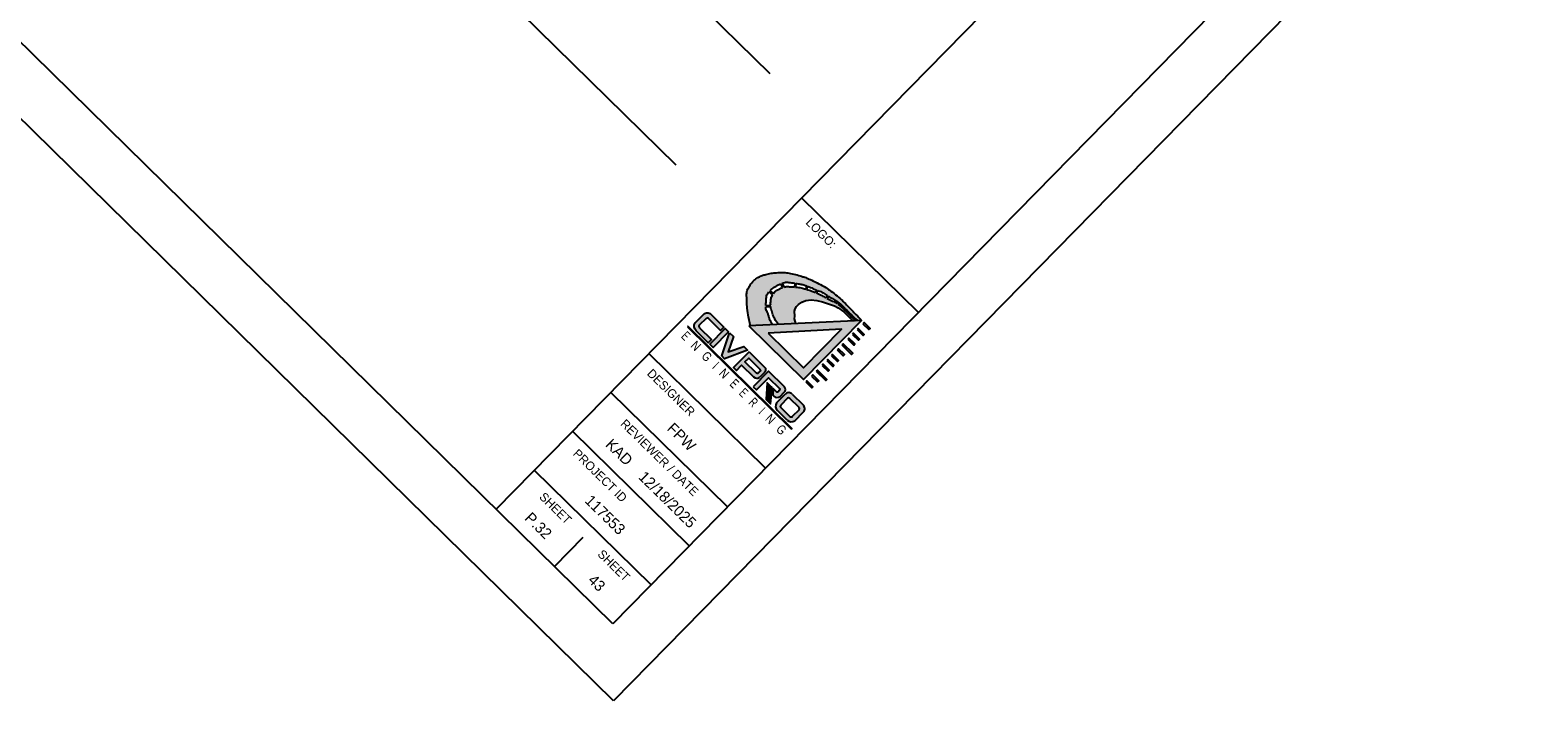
# Model space of a CAD drawing. Header units: feet. Extents: x 2248241 to 2254587, y 438097 to 439087.
# Tile 2 of 8: x 2248348 to 2248417, y 438889 to 438920. Entities that reach past the tile are written whole.
import ezdxf
from ezdxf import colors
from ezdxf.entities.mleader import LeaderData, LeaderLine
from ezdxf.enums import TextEntityAlignment as Align
from ezdxf.math import Vec2, Vec3

# ---------------------------------------------------------------- set-up
doc = ezdxf.new("R2010")
doc.units = ezdxf.units.FT
doc.header["$MEASUREMENT"] = 0
for name, color, linetype in [('SH_Border', 7, 'Continuous'), ('SH_Data', 7, 'Continuous'), ('SHT_LOGO_BLACK', 7, 'Continuous'), ('SHT_LOGO_BLUE', 160, 'Continuous'), ('SHT_LOGO_GREY', 9, 'Continuous'), ('TX_P_20', 7, 'Continuous')]:
    doc.layers.add(name, color=color, linetype=linetype)
doc.styles.add('OHDOTSymbols', font='arial.ttf')
doc.styles.get("Standard").update_dxf_attribs({"font": 'arial.ttf'})
doc.styles.add('Straight-Normal', font='font30.shx', dxfattribs={"height": 0.14})
doc.styles.add('Straight-Sub Title', font='font30.shx', dxfattribs={"height": 0.17})

msp = doc.modelspace()

# ---------------------------------------------------------------- hatches: boundary and pattern name
at = {"layer": 'SHT_LOGO_BLACK', "linetype": 'Continuous'}
h = msp.add_hatch(color=256, dxfattribs=at)
h.dxf.hatch_style = 1
h.paths.add_polyline_path([(2248381.356, 438907.502, -0.010054), (2248381.354, 438907.536), (2248381.584, 438907.544, 0.003974), (2248381.587, 438907.515, 0.040776), (2248381.593, 438907.478, 0.006066), (2248381.661, 438907.231, 0.061249), (2248381.768, 438906.979, 0.038297), (2248381.938, 438906.729), (2248382.728, 438906.767), (2248382.673, 438906.984), (2248382.686, 438907.116), (2248382.677, 438907.336), (2248382.709, 438907.45), (2248382.759, 438907.553), (2248382.857, 438907.645), (2248383.002, 438907.756), (2248383.192, 438907.831), (2248383.433, 438907.855), (2248383.701, 438907.825), (2248383.961, 438907.758), (2248384.27, 438907.665), (2248384.501, 438907.576), (2248384.674, 438907.486), (2248384.928, 438907.309), (2248385.235, 438907.008), (2248385.347, 438906.894), (2248385.464, 438906.9, -0.000418), (2248385.304, 438907.058, -0.000949), (2248385.219, 438907.143, -0.000351), (2248384.974, 438907.388, 0.00107), (2248384.893, 438907.469, 0.017555), (2248384.79, 438907.564, 0.017743), (2248384.681, 438907.651, 0.003592), (2248384.667, 438907.662), (2248384.709, 438907.73, -0.03869), (2248384.74, 438907.703, -0.000239), (2248384.76, 438907.684, 0.000026), (2248384.944, 438907.503, 0.000048), (2248385.217, 438907.235, 0.000037), (2248385.555, 438906.904), (2248385.741, 438906.913, 0.003624), (2248385.492, 438907.185, 0.007413), (2248385.368, 438907.316, 0.000904), (2248384.952, 438907.737, 0.00451), (2248384.868, 438907.82, 0.019073), (2248384.627, 438908.037, 0.017331), (2248384.346, 438908.256, 0.019514), (2248384.105, 438908.416, 0.015338), (2248383.786, 438908.598, 0.012204), (2248383.464, 438908.759, 0.017423), (2248383.233, 438908.858, 0.014015), (2248383.06, 438908.919, 0.009535), (2248382.802, 438908.997, 0.020378), (2248382.49, 438909.071, 0.02598), (2248382.241, 438909.106, 0.027565), (2248382.055, 438909.112, 0.018891), (2248381.784, 438909.096, 0.020789), (2248381.543, 438909.063, 0.020828), (2248381.306, 438909.009, 0.034599), (2248381.148, 438908.955, 0.032145), (2248380.988, 438908.874, 0.062269), (2248380.812, 438908.74, 0.050433), (2248380.638, 438908.529, 0.025118), (2248380.539, 438908.364, 0.057831), (2248380.508, 438908.286, 0.025804), (2248380.482, 438908.162, 0.04348), (2248380.477, 438908.087, 0.002738), (2248380.48, 438907.965, 0.002118), (2248380.485, 438907.806, 0.001598), (2248380.496, 438907.549, 0.006576), (2248380.499, 438907.487, 0.02396), (2248380.502, 438907.468, 0.001113), (2248380.57, 438907.069, 0.009085), (2248380.598, 438906.92, 0.004888), (2248380.654, 438906.667), (2248381.692, 438906.717, -0.03184), (2248381.601, 438906.835, -0.071165), (2248381.532, 438906.978, -0.016789), (2248381.494, 438907.112, 0.028454), (2248381.47, 438907.191, 0.050722), (2248381.412, 438907.308, -0.071433), (2248381.375, 438907.392, -0.049376)])
h.paths.add_polyline_path([(2248381.354, 438907.602, -0.010823), (2248381.356, 438907.638, -0.001747), (2248381.366, 438907.742, 0.001596), (2248381.376, 438907.857, 0.003876), (2248381.385, 438907.968, -0.006206), (2248381.391, 438908.037, -0.097322), (2248381.404, 438908.082, -0.038974), (2248381.466, 438908.18, -0.011737), (2248381.497, 438908.22), (2248381.664, 438908.086, 0.028633), (2248381.622, 438908, 0.056422), (2248381.599, 438907.921, 0.018655), (2248381.585, 438907.817, 0.019312), (2248381.579, 438907.715, 0.013666), (2248381.58, 438907.615, 0.001157), (2248381.581, 438907.607)], flags=16)
h.paths.add_polyline_path([(2248381.708, 438908.155), (2248381.56, 438908.29, -0.015908), (2248381.601, 438908.329, -0.022838), (2248381.685, 438908.397, -0.018474), (2248381.796, 438908.473, -0.026037), (2248381.918, 438908.54, -0.016666), (2248382.032, 438908.592), (2248382.13, 438908.415, 0.001651), (2248382.108, 438908.407, 0.015544), (2248381.993, 438908.362, 0.016487), (2248381.887, 438908.313, 0.075188), (2248381.777, 438908.234, 0.042887)], flags=16)
h.paths.add_polyline_path([(2248382.201, 438908.438), (2248382.113, 438908.623, -0.024038), (2248382.223, 438908.654, -0.06415), (2248382.308, 438908.663, -0.021969), (2248382.412, 438908.656, -0.008749), (2248382.669, 438908.623, -0.000355), (2248382.691, 438908.62), (2248382.673, 438908.445, 0.002531), (2248382.54, 438908.454, 0.006928), (2248382.34, 438908.464, 0.028635), (2248382.292, 438908.463, 0.053806), (2248382.259, 438908.456, 0.004266)], flags=16)
h.paths.add_polyline_path([(2248382.721, 438908.442), (2248382.738, 438908.613, -0.00319), (2248382.932, 438908.582, -0.013578), (2248383.014, 438908.566, -0.029845), (2248383.171, 438908.521, -0.004092), (2248383.223, 438908.503), (2248383.185, 438908.353, 0.013659), (2248382.984, 438908.406, 0.029225), (2248382.849, 438908.43, 0.009297), (2248382.755, 438908.439, 0.000639)], flags=16)
h.paths.add_polyline_path([(2248383.23, 438908.339), (2248383.268, 438908.486, -0.011307), (2248383.409, 438908.428, -0.010591), (2248383.519, 438908.377, 0.011749), (2248383.618, 438908.331, 0.016183), (2248383.686, 438908.304), (2248383.639, 438908.192, 0.017905), (2248383.473, 438908.258, 0.011223)], flags=16)
h.paths.add_polyline_path([(2248383.68, 438908.174), (2248383.731, 438908.289, 0.010824), (2248383.779, 438908.275, -0.05835), (2248383.881, 438908.235, -0.01154), (2248383.982, 438908.178, -0.00345), (2248384.18, 438908.058), (2248384.126, 438907.949, 0.012845), (2248383.928, 438908.056, 0.008036), (2248383.798, 438908.12, 0.004709)], flags=16)
h.paths.add_polyline_path([(2248384.169, 438907.925), (2248384.226, 438908.03, -0.000481), (2248384.355, 438907.95, 0.000864), (2248384.414, 438907.913, 0.00468), (2248384.509, 438907.856, -0.004072), (2248384.617, 438907.79, -0.008774), (2248384.668, 438907.758), (2248384.627, 438907.69, 0.005656), (2248384.604, 438907.705, 0.0202), (2248384.525, 438907.75, 0.019573), (2248384.417, 438907.801, -0.017067), (2248384.293, 438907.859, -0.007865)], flags=16)
h = msp.add_hatch(color=256, dxfattribs=at)
h.dxf.hatch_style = 1
h.paths.add_polyline_path([(2248383.191, 438904.091), (2248383.464, 438903.823), (2248383.515, 438903.875), (2248383.243, 438904.143)])
h.paths.add_polyline_path([(2248383.508, 438904.414), (2248383.457, 438904.361), (2248383.73, 438904.094), (2248383.781, 438904.146)])
h.paths.add_polyline_path([(2248384.109, 438904.153), (2248384.161, 438904.206), (2248383.724, 438904.634), (2248383.669, 438904.586)])
h.paths.add_polyline_path([(2248383.99, 438904.905), (2248383.939, 438904.852), (2248384.211, 438904.584), (2248384.263, 438904.637)])
h.paths.add_polyline_path([(2248384.153, 438905.071), (2248384.426, 438904.803), (2248384.478, 438904.856), (2248384.205, 438905.123)])
h.paths.add_polyline_path([(2248384.421, 438905.344), (2248384.37, 438905.291), (2248384.642, 438905.024), (2248384.694, 438905.076)])
h.paths.add_polyline_path([(2248384.687, 438905.614), (2248384.635, 438905.562), (2248384.908, 438905.294), (2248384.959, 438905.347)])
h.paths.add_polyline_path([(2248385.288, 438905.354), (2248385.34, 438905.407), (2248384.903, 438905.835), (2248384.848, 438905.787)])
h.paths.add_polyline_path([(2248385.391, 438905.786), (2248385.442, 438905.838), (2248385.169, 438906.106), (2248385.118, 438906.054)])
h.paths.add_polyline_path([(2248385.383, 438906.324), (2248385.332, 438906.272), (2248385.605, 438906.004), (2248385.656, 438906.057)])
h.paths.add_polyline_path([(2248385.819, 438906.223), (2248385.871, 438906.275), (2248385.598, 438906.543), (2248385.547, 438906.491)])
h.paths.add_polyline_path([(2248386.085, 438906.494), (2248386.137, 438906.546), (2248385.864, 438906.814), (2248385.812, 438906.761)])
at = {"layer": 'SHT_LOGO_BLUE'}
h = msp.add_hatch(color=256, dxfattribs=at)
h.dxf.hatch_style = 1
h.paths.add_polyline_path([(2248378.61, 438906.997, -0.44246), (2248378.722, 438907.003), (2248379.285, 438906.45), (2248379.435, 438906.603), (2248378.833, 438907.194, 0.436831), (2248378.518, 438907.203), (2248378.117, 438906.796, 0.355742), (2248378.157, 438906.442), (2248378.72, 438905.889), (2248378.868, 438906.04), (2248378.319, 438906.578, -0.466077), (2248378.308, 438906.689)])
h.paths.add_polyline_path([(2248379.651, 438906.396), (2248379.496, 438906.548), (2248378.783, 438905.822), (2248378.943, 438905.675)])
h.paths.add_polyline_path([(2248379.335, 438905.289), (2248379.466, 438905.159), (2248380.514, 438905.548), (2248380.346, 438905.713), (2248379.63, 438905.473), (2248379.869, 438906.179), (2248379.696, 438906.348)])
h.paths.add_polyline_path([(2248380.243, 438904.865), (2248380.797, 438904.321, 0.384335), (2248381.08, 438904.309), (2248381.3, 438904.528, 0.413942), (2248381.298, 438904.776), (2248380.588, 438905.473), (2248379.878, 438904.749), (2248380.006, 438904.624)])
h.paths.add_polyline_path([(2248380.4, 438905.01), (2248380.572, 438905.185), (2248381.087, 438904.679, -0.363757), (2248381.095, 438904.592, -0.087868), (2248381.01, 438904.505, -0.553906), (2248380.911, 438904.509)], flags=16)
h.paths.add_polyline_path([(2248381.857, 438903.63), (2248381.698, 438903.785), (2248381.673, 438903.492), (2248381.726, 438903.44, 0.37317), (2248382.008, 438903.423), (2248382.202, 438903.62, 0.37162), (2248382.218, 438903.87), (2248381.484, 438904.59), (2248380.779, 438903.872), (2248380.93, 438903.724), (2248381.484, 438904.288), (2248381.986, 438903.796, -0.38138), (2248381.991, 438903.714), (2248381.921, 438903.642, -0.307867)])
h.paths.add_polyline_path([(2248382.566, 438903.53, 0.436831), (2248382.251, 438903.539), (2248381.851, 438903.131, 0.355742), (2248381.89, 438902.778), (2248382.329, 438902.347, 0.355742), (2248382.683, 438902.314), (2248383.084, 438902.722, 0.436831), (2248383.069, 438903.037)])
h.paths.add_polyline_path([(2248382.88, 438902.922, -0.386521), (2248382.885, 438902.821), (2248382.588, 438902.518, -0.436448), (2248382.468, 438902.506), (2248382.052, 438902.914, -0.466076), (2248382.042, 438903.025), (2248382.344, 438903.333, -0.44246), (2248382.455, 438903.339)], flags=16)
h = msp.add_hatch(color=256, dxfattribs=at)
h.dxf.hatch_style = 1
h.paths.add_polyline_path([(2248381.65, 438903.832), (2248381.545, 438903.936), (2248381.488, 438903.176), (2248381.576, 438903.09)])
at = {"layer": 'SHT_LOGO_GREY'}
h = msp.add_hatch(color=256, dxfattribs=at)
h.dxf.hatch_style = 1
h.paths.add_polyline_path([(2248385.741, 438906.913), (2248380.581, 438906.663), (2248383.084, 438904.206)])
h.paths.add_polyline_path([(2248383.079, 438904.733), (2248381.46, 438906.322), (2248384.822, 438906.508)], flags=16)
h = msp.add_hatch(color=256, dxfattribs=at)
h.dxf.hatch_style = 1
h.paths.add_polyline_path([(2248381.532, 438903.949), (2248381.426, 438904.052), (2248381.37, 438903.292), (2248381.457, 438903.207)])

# ---------------------------------------------------------------- linework, layer by layer
at = {"layer": 'SH_Border'}
for p, q in [((2248374.377, 438889.472), (2248253.049, 439008.55)), ((2248374.343, 438893.008), (2248256.584, 439008.583)), ((2248442.539, 438973.199), (2248368.991, 438898.261)), ((2248447.892, 438967.945), (2248374.343, 438893.008)), ((2248451.427, 438967.978), (2248374.377, 438889.472)), ((2248388.353, 438907.281), (2248383, 438912.535)), ((2248381.348, 438900.144), (2248375.995, 438905.398)), ((2248379.597, 438898.36), (2248374.244, 438903.614)), ((2248377.846, 438896.576), (2248372.493, 438901.829)), ((2248376.095, 438894.792), (2248370.742, 438900.045)), ((2248372.965, 438896.956), (2248371.667, 438895.634))]:
    msp.add_line(p, q, dxfattribs=at)
at = {"layer": 'SHT_LOGO_BLACK'}
for p, q in [((2248382.691, 438908.62, -4063.576), (2248382.673, 438908.445, -4063.576)), ((2248382.738, 438908.613, -4063.576), (2248382.721, 438908.442, -4063.576)), ((2248383.223, 438908.503, -4063.576), (2248383.185, 438908.353, -4063.576)), ((2248383.268, 438908.486, -4063.576), (2248383.23, 438908.339, -4063.576))]:
    msp.add_line(p, q, dxfattribs=at)
for points in [[(2248380.654, 438906.667, -0.004888), (2248380.598, 438906.92, -0.009085), (2248380.57, 438907.069, -0.001113), (2248380.502, 438907.468, -0.02396), (2248380.499, 438907.487, -0.006576), (2248380.496, 438907.549, -0.001598), (2248380.485, 438907.806, -0.002118), (2248380.48, 438907.965, -0.002738), (2248380.477, 438908.087, -0.04348), (2248380.482, 438908.162, -0.025804), (2248380.508, 438908.286, -0.057831), (2248380.539, 438908.364, -0.025118), (2248380.638, 438908.529, -0.050433), (2248380.812, 438908.74, -0.062269), (2248380.988, 438908.874, -0.032145), (2248381.148, 438908.955, -0.034599), (2248381.306, 438909.009, -0.020828), (2248381.543, 438909.063, -0.020789), (2248381.784, 438909.096, -0.018891), (2248382.055, 438909.112, -0.027565), (2248382.241, 438909.106, -0.02598), (2248382.49, 438909.071, -0.020378), (2248382.802, 438908.997, -0.009535), (2248383.06, 438908.919, -0.014015), (2248383.233, 438908.858, -0.017423), (2248383.464, 438908.759, -0.012204), (2248383.786, 438908.598, -0.015338), (2248384.105, 438908.416, -0.019514), (2248384.346, 438908.256, -0.017331), (2248384.627, 438908.037, -0.019073), (2248384.868, 438907.82, -0.00451), (2248384.952, 438907.737, -0.000904), (2248385.368, 438907.316, -0.007413), (2248385.492, 438907.185, -0.003624), (2248385.741, 438906.913)], [(2248381.354, 438907.602, -0.010823), (2248381.356, 438907.638, -0.001747), (2248381.366, 438907.742, 0.001596), (2248381.376, 438907.857, 0.003876), (2248381.385, 438907.968, -0.006206), (2248381.391, 438908.037, -0.097322), (2248381.404, 438908.082, -0.038974), (2248381.466, 438908.18, -0.011737), (2248381.497, 438908.22, -0.026776)], [(2248381.56, 438908.29, -0.015908), (2248381.601, 438908.329, -0.022838), (2248381.685, 438908.397, -0.018474), (2248381.796, 438908.473, -0.026037), (2248381.918, 438908.54, -0.016666), (2248382.032, 438908.592, -0.03409)], [(2248381.581, 438907.607, -0.001157), (2248381.58, 438907.615, -0.013666), (2248381.579, 438907.715, -0.019312), (2248381.585, 438907.817, -0.018655), (2248381.599, 438907.921, -0.056422), (2248381.622, 438908, -0.028633), (2248381.664, 438908.086, -0.064453)], [(2248381.708, 438908.155, -0.042886), (2248381.777, 438908.234, -0.075188), (2248381.887, 438908.313, -0.016487), (2248381.993, 438908.362, -0.015544), (2248382.108, 438908.407, -0.001651), (2248382.13, 438908.415, -0.053806)], [(2248382.113, 438908.623, -0.024038), (2248382.223, 438908.654, -0.06415), (2248382.308, 438908.663, -0.021969), (2248382.412, 438908.656, -0.008749), (2248382.669, 438908.623, -0.000355), (2248382.691, 438908.62, -0.013578)], [(2248382.201, 438908.438, -0.004266), (2248382.259, 438908.456, -0.053806), (2248382.292, 438908.463, -0.028635), (2248382.34, 438908.464, -0.006928), (2248382.54, 438908.454, -0.002531), (2248382.673, 438908.445, -0.009297)], [(2248382.721, 438908.442, -0.000639), (2248382.755, 438908.439, -0.009297), (2248382.849, 438908.43, -0.029225), (2248382.984, 438908.406, -0.013659), (2248383.185, 438908.353, -0.011561)], [(2248382.738, 438908.613, -0.00319), (2248382.932, 438908.582, -0.013578), (2248383.014, 438908.566, -0.029845), (2248383.171, 438908.521, -0.004092), (2248383.223, 438908.503, -0.010591)], [(2248383.23, 438908.339, -0.011223), (2248383.473, 438908.258, -0.017453), (2248383.635, 438908.194, -0.000163), (2248383.639, 438908.192, -0.008036)], [(2248383.268, 438908.486, -0.011307), (2248383.409, 438908.428, -0.010591), (2248383.519, 438908.377, 0.011749), (2248383.618, 438908.331, 0.016183), (2248383.686, 438908.304, -0.05835)], [(2248383.68, 438908.174, -0.004709), (2248383.798, 438908.12, -0.008036), (2248383.928, 438908.056, -0.011799), (2248384.11, 438907.958, 0.001031), (2248384.126, 438907.949, 0.017067)], [(2248383.731, 438908.289, 0.010824), (2248383.779, 438908.275, -0.05835), (2248383.881, 438908.235, -0.01154), (2248383.982, 438908.178, -0.00345), (2248384.18, 438908.058, -0.000438)], [(2248381.692, 438906.717, -0.03184), (2248381.601, 438906.835, -0.071165), (2248381.532, 438906.978, -0.016789), (2248381.494, 438907.112, 0.028454), (2248381.47, 438907.191, 0.050722), (2248381.412, 438907.308, -0.071433), (2248381.375, 438907.392, -0.049376), (2248381.356, 438907.502, -0.010054), (2248381.354, 438907.536, -0.001747)], [(2248381.938, 438906.729, -0.038297), (2248381.768, 438906.979, -0.061249), (2248381.661, 438907.231, -0.006066), (2248381.593, 438907.478, -0.040776), (2248381.587, 438907.515, -0.003974), (2248381.584, 438907.544, -0.013666)], [(2248384.169, 438907.925, 0.007865), (2248384.293, 438907.859, 0.017067), (2248384.417, 438907.801, -0.019573), (2248384.525, 438907.75, -0.0202), (2248384.604, 438907.705, -0.005656), (2248384.627, 438907.69, -0.017743)], [(2248384.226, 438908.03, -0.0002), (2248384.237, 438908.023, -0.000438), (2248384.355, 438907.95, 0.000864), (2248384.414, 438907.913, 0.00468), (2248384.509, 438907.856, -0.004072), (2248384.617, 438907.79, -0.008774), (2248384.668, 438907.758, -0.040254)], [(2248384.667, 438907.662, -0.003592), (2248384.681, 438907.651, -0.017743), (2248384.79, 438907.564, -0.017555), (2248384.893, 438907.469, -0.00107), (2248384.974, 438907.388, 0.000351), (2248385.219, 438907.143, 0.000949), (2248385.304, 438907.058, 0.000418), (2248385.464, 438906.9)], [(2248384.709, 438907.73, -0.03869), (2248384.74, 438907.703, -0.000239), (2248384.76, 438907.684, 0.000026), (2248384.944, 438907.503, 0.000048), (2248385.217, 438907.235, 0.000037), (2248385.555, 438906.904)]]:
    msp.add_lwpolyline(points, format="xyb", dxfattribs=at)
at = {"layer": 'SHT_LOGO_BLACK', "elevation": -4063.576}
for points in [[(2248381.497, 438908.22), (2248381.664, 438908.086)], [(2248381.56, 438908.29), (2248381.708, 438908.155)], [(2248382.032, 438908.592), (2248382.13, 438908.415)], [(2248382.113, 438908.623), (2248382.201, 438908.438)], [(2248383.686, 438908.304), (2248383.639, 438908.192)], [(2248383.731, 438908.289), (2248383.68, 438908.174)], [(2248384.18, 438908.058), (2248384.126, 438907.949)], [(2248381.354, 438907.602), (2248381.581, 438907.607)], [(2248381.354, 438907.536), (2248381.584, 438907.544)], [(2248382.728, 438906.767), (2248382.673, 438906.984), (2248382.686, 438907.116), (2248382.677, 438907.336), (2248382.709, 438907.45), (2248382.759, 438907.553), (2248382.857, 438907.645), (2248383.002, 438907.756), (2248383.192, 438907.831), (2248383.433, 438907.855), (2248383.701, 438907.825), (2248383.961, 438907.758), (2248384.27, 438907.665), (2248384.501, 438907.576), (2248384.674, 438907.486), (2248384.928, 438907.309), (2248385.235, 438907.008), (2248385.347, 438906.894)], [(2248384.226, 438908.03), (2248384.169, 438907.925)], [(2248384.668, 438907.758), (2248384.627, 438907.69)], [(2248384.709, 438907.73), (2248384.667, 438907.662)]]:
    msp.add_lwpolyline(points, dxfattribs=at)
at = {"layer": 'SHT_LOGO_BLACK', "linetype": 'Continuous', "elevation": -4063.576}
for points in [[(2248385.812, 438906.761), (2248386.085, 438906.494), (2248386.137, 438906.546), (2248385.864, 438906.814)], [(2248385.118, 438906.054), (2248385.391, 438905.786), (2248385.442, 438905.838), (2248385.169, 438906.106)], [(2248385.332, 438906.272), (2248385.605, 438906.004), (2248385.656, 438906.057), (2248385.383, 438906.324)], [(2248385.547, 438906.491), (2248385.819, 438906.223), (2248385.871, 438906.275), (2248385.598, 438906.543)], [(2248384.37, 438905.291), (2248384.642, 438905.024), (2248384.694, 438905.076), (2248384.421, 438905.344)], [(2248384.635, 438905.562), (2248384.908, 438905.294), (2248384.959, 438905.347), (2248384.687, 438905.614)], [(2248384.848, 438905.787), (2248385.288, 438905.354), (2248385.34, 438905.407), (2248384.903, 438905.835)], [(2248383.669, 438904.586), (2248384.109, 438904.153), (2248384.161, 438904.206), (2248383.724, 438904.634)], [(2248383.939, 438904.852), (2248384.211, 438904.584), (2248384.263, 438904.637), (2248383.99, 438904.905)], [(2248384.153, 438905.071), (2248384.426, 438904.803), (2248384.478, 438904.856), (2248384.205, 438905.123)], [(2248383.191, 438904.091), (2248383.464, 438903.823), (2248383.515, 438903.875), (2248383.243, 438904.143)], [(2248383.457, 438904.361), (2248383.73, 438904.094), (2248383.781, 438904.146), (2248383.508, 438904.414)]]:
    msp.add_lwpolyline(points, close=True, dxfattribs=at)
at = {"layer": 'SHT_LOGO_BLACK'}
msp.add_lwpolyline([(2248377.768, 438906.612), (2248382.527, 438901.941), (2248382.548, 438901.962), (2248377.79, 438906.631)], close=True, dxfattribs=at)
at = {"layer": 'SHT_LOGO_BLUE'}
for p, q in [((2248381.851, 438903.131), (2248382.251, 438903.539)), ((2248382.354, 438903.343), (2248382.042, 438903.025)), ((2248382.88, 438902.922), (2248382.455, 438903.339)), ((2248382.566, 438903.53), (2248383.069, 438903.037)), ((2248382.329, 438902.347), (2248381.89, 438902.778)), ((2248382.052, 438902.914), (2248382.463, 438902.512)), ((2248382.885, 438902.821), (2248382.573, 438902.503)), ((2248382.683, 438902.314), (2248383.084, 438902.722))]:
    msp.add_line(p, q, dxfattribs=at)
for points in [[(2248378.319, 438906.578), (2248378.868, 438906.04), (2248378.72, 438905.889), (2248378.157, 438906.442, -0.355742), (2248378.117, 438906.796), (2248378.518, 438907.203, -0.436831), (2248378.833, 438907.194), (2248379.435, 438906.603), (2248379.285, 438906.45), (2248378.722, 438907.003, 0.386521), (2248378.62, 438907.007), (2248378.308, 438906.689, 0.466077), (2248378.319, 438906.578, -0.087106)], [(2248380.588, 438905.473), (2248381.298, 438904.776, -0.413942), (2248381.3, 438904.528), (2248381.08, 438904.309)], [(2248380.911, 438904.509), (2248380.4, 438905.01), (2248380.572, 438905.185), (2248381.087, 438904.679, -0.363757), (2248381.095, 438904.592, -0.087868), (2248381.01, 438904.505, -0.553906), (2248380.911, 438904.509, 0.590972)], [(2248380.779, 438903.872), (2248380.93, 438903.724), (2248381.484, 438904.288), (2248381.986, 438903.796, -0.38138), (2248381.991, 438903.714), (2248381.921, 438903.642, -0.307867), (2248381.857, 438903.63), (2248381.698, 438903.785), (2248381.673, 438903.492), (2248381.726, 438903.44, 0.37317), (2248382.008, 438903.423), (2248382.202, 438903.62, 0.37162), (2248382.218, 438903.87), (2248381.484, 438904.59), (2248380.779, 438903.872)]]:
    msp.add_lwpolyline(points, format="xyb", dxfattribs=at)
for points in [[(2248378.783, 438905.822), (2248379.496, 438906.548), (2248379.651, 438906.396), (2248378.943, 438905.675)], [(2248379.696, 438906.348), (2248379.869, 438906.179), (2248379.63, 438905.473), (2248380.346, 438905.713), (2248380.514, 438905.548), (2248379.466, 438905.159), (2248379.335, 438905.289)]]:
    msp.add_lwpolyline(points, close=True, dxfattribs=at)
for points in [[(2248380.588, 438905.473), (2248379.878, 438904.749), (2248380.006, 438904.624), (2248380.243, 438904.865), (2248380.797, 438904.321)], [(2248381.65, 438903.832), (2248381.545, 438903.936), (2248381.488, 438903.176), (2248381.576, 438903.09), (2248381.65, 438903.832)]]:
    msp.add_lwpolyline(points, dxfattribs=at)
for centre, radius, start, end in [((2248380.945, 438904.472), 0.211, 225.53623, 309.63036), ((2248382.404, 438903.389), 0.215, 41.14744, 135.53623), ((2248382.402, 438903.285), 0.0752, 45.53623, 130.06642), ((2248382.087, 438902.979), 0.281, 147.20581, 225.53623), ((2248382.094, 438902.974), 0.0725, 135.53623, 235.49271), ((2248382.827, 438902.869), 0.0752, 321.00604, 45.53623), ((2248382.93, 438902.873), 0.215, 315.53623, 49.92503), ((2248382.527, 438902.548), 0.281, 225.53623, 303.86666), ((2248382.523, 438902.567), 0.0817, 222.71554, 308.40044)]:
    msp.add_arc(centre, radius, start, end, dxfattribs=at)
at = {"layer": 'SHT_LOGO_GREY', "elevation": -4063.576}
msp.add_lwpolyline([(2248380.581, 438906.663), (2248383.084, 438904.206), (2248385.741, 438906.913), (2248380.581, 438906.663)], dxfattribs=at)
msp.add_lwpolyline([(2248381.46, 438906.322), (2248383.079, 438904.733), (2248384.822, 438906.508)], close=True, dxfattribs=at)
at = {"layer": 'SHT_LOGO_GREY'}
msp.add_lwpolyline([(2248381.532, 438903.949), (2248381.426, 438904.052), (2248381.37, 438903.292), (2248381.457, 438903.207), (2248381.532, 438903.949)], dxfattribs=at)

# ---------------------------------------------------------------- texts
at = {"layer": 'SH_Data', "color": 7, "linetype": 'Continuous', "style": 'Straight-Normal'}
msp.add_text('LOGO:', height=0.4, rotation=315.53623, dxfattribs=at).set_placement((2248384.039, 438911.062), align=Align.TOP_CENTER)
for s, p in [('DESIGNER', (2248377.016, 438903.607)), ('REVIEWER / DATE', (2248376.487, 438900.624)), ('PROJECT ID', (2248373.759, 438899.799)), ('SHEET', (2248371.713, 438898.304)), ('SHEET', (2248374.389, 438895.677))]:
    msp.add_text(s, height=0.4, rotation=315.53623, dxfattribs=at).set_placement(p, align=Align.MIDDLE_CENTER)
at = {"layer": 'SH_Data', "linetype": 'Continuous', "style": 'Straight-Sub Title'}
for s, p in [('FPW', (2248377.496, 438901.573)), ('KAD', (2248374.635, 438900.877)), ('12/18/2025', (2248376.85, 438898.703)), ('117553', (2248373.993, 438898.004)), ('P.32', (2248370.931, 438897.507)), ('43', (2248373.607, 438894.881))]:
    msp.add_text(s, height=0.5, rotation=315.53623, dxfattribs=at).set_placement(p, align=Align.MIDDLE_CENTER)
at = {"layer": 'SHT_LOGO_BLACK', "linetype": 'Continuous', "style": 'OHDOTSymbols'}
for s, width, p in [('E', 0.7, (2248377.689, 438906.205, 13.003)), ('N', 0.8, (2248378.151, 438905.751, 13.003)), ('G', 0.8, (2248378.653, 438905.259, 13.003)), ('I', 0.7, (2248379.063, 438904.857, 13.003)), ('N', 0.8, (2248379.448, 438904.479, 13.003)), ('E', 0.7, (2248379.916, 438904.019, 13.003)), ('E', 0.7, (2248380.34, 438903.603, 13.003)), ('R', 0.7, (2248380.791, 438903.16, 13.003)), ('I', 0.7, (2248381.183, 438902.775, 13.003)), ('N', 0.8, (2248381.57, 438902.396, 13.003)), ('G', 0.8, (2248382.072, 438901.903, 13.003))]:
    msp.add_text(s, height=0.426, rotation=315.53623, dxfattribs=dict(at, width=width)).set_placement(p, align=Align.MIDDLE_CENTER)

# ---------------------------------------------------------------- leaders
at = {"layer": 'TX_P_20'}
ml = msp.add_multileader_mtext('Standard', dxfattribs=at)
ml.set_content('', color=256)
ml.set_leader_properties()
ml.build(insert=Vec2(0, 0))
ml.multileader.update_dxf_attribs({"dogleg_length": 2.2, "arrow_head_size": 2, "scale": 20})
ctx = ml.context
ctx.base_point, ctx.scale, ctx.char_height, ctx.arrow_head_size, ctx.landing_gap_size, ctx.plane_origin, ctx.plane_x_axis, ctx.plane_y_axis = Vec3(2248384.106, 438915.711), 20, 2, 2, 1.8, Vec3(2248399.264, 438956.402), Vec3(-0.713746, 0.700404), Vec3(-0.700404, -0.713746)
ctx.text_align_type = 2
notes = []
notes.append((ctx, [(1, (1, 1, 0), (2248350.132, 438949.05), (0.713746, -0.700404), 44, [(0, [(2248349.698, 438971.911)], 0, [])])]))
ctx.mtext.insert, ctx.mtext.text_direction, ctx.mtext.rotation, ctx.mtext.alignment, ctx.mtext.flow_direction = Vec3(2248382.121, 438916.258), Vec3(-0.713746, 0.700404), -3.141517, 3, 5
ml = msp.add_multileader_mtext('Standard', dxfattribs=at)
ml.set_content('', color=256)
ml.set_leader_properties()
ml.build(insert=Vec2(0, 0))
ml.multileader.update_dxf_attribs({"dogleg_length": 2.2, "arrow_head_size": 2, "scale": 20})
ctx = ml.context
ctx.base_point, ctx.scale, ctx.char_height, ctx.arrow_head_size, ctx.landing_gap_size, ctx.plane_origin, ctx.plane_x_axis, ctx.plane_y_axis = Vec3(2248379.802, 438911.528), 20, 2, 2, 1.8, Vec3(2248394.96, 438952.219), Vec3(-0.713746, 0.700404), Vec3(-0.700404, -0.713746)
ctx.text_align_type = 2
notes.append((ctx, [(1, (1, 1, 0), (2248345.828, 438944.868), (0.713746, -0.700404), 44, [(0, [(2248345.395, 438967.728)], 0, [])])]))
ctx.mtext.insert, ctx.mtext.text_direction, ctx.mtext.rotation, ctx.mtext.alignment, ctx.mtext.flow_direction = Vec3(2248377.817, 438912.075), Vec3(-0.713746, 0.700404), -3.141517, 3, 5
for ctx, leaders in notes:
    for number, flags, end, landing, length, lines in leaders:
        leader = LeaderData()
        leader.index, (leader.has_last_leader_line, leader.has_dogleg_vector, leader.attachment_direction) = number, flags
        leader.last_leader_point, leader.dogleg_vector, leader.dogleg_length = Vec3(end), Vec3(landing), length
        for number, points, colour, breaks in lines:
            line = LeaderLine()
            line.index, line.vertices, line.color, line.breaks = number, Vec3.list(points), colors.encode_raw_color(colour), breaks
            leader.lines.append(line)
        ctx.leaders.append(leader)

doc.saveas('drawing.dxf')
